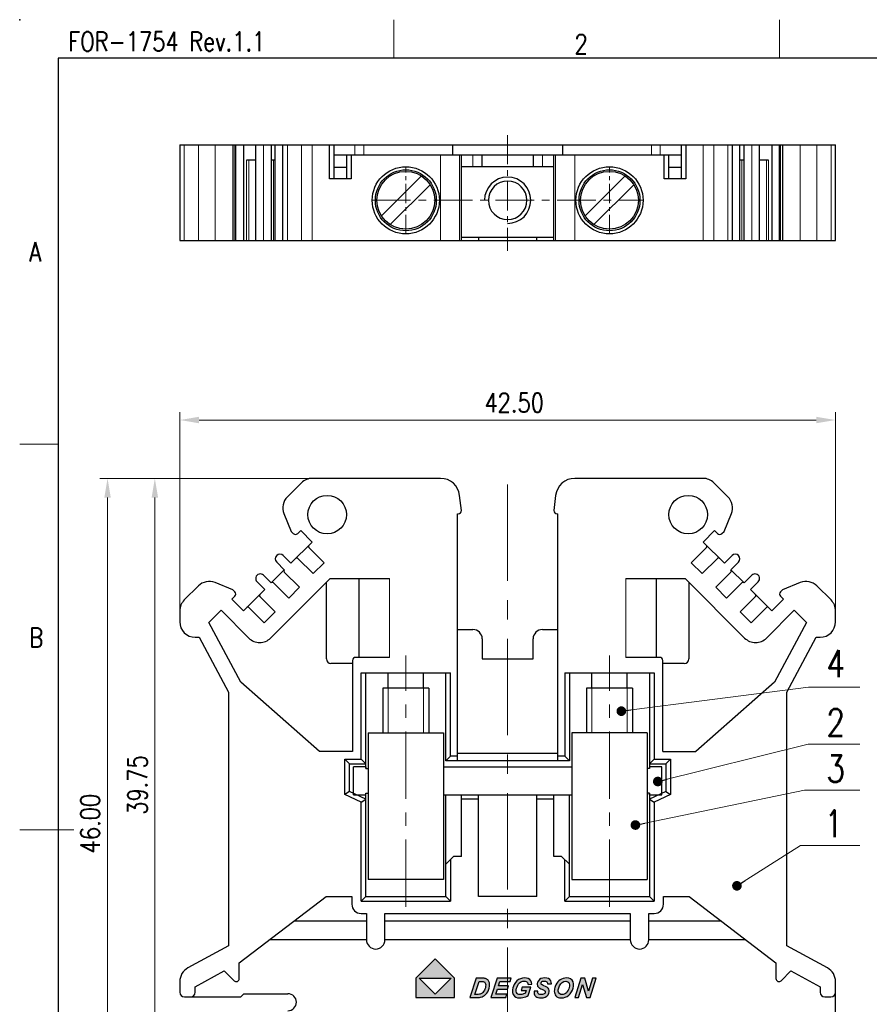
# Model space of a CAD drawing. Header units: inches. Extents: x 3728 to 5408, y -2494 to -825.
# Tile 2 of 11: x 5111 to 5222, y -2411 to -2284. Entities that reach past the tile are written whole.
import ezdxf
from ezdxf.enums import TextEntityAlignment as Align

# ---------------------------------------------------------------- set-up
doc = ezdxf.new("R2010")
doc.units = ezdxf.units.IN
doc.header["$MEASUREMENT"] = 0
doc.linetypes.add('CENTER', pattern=[2, 1.25, -0.25, 0.25, -0.25])
doc.layers.get('0').update_dxf_attribs({"lineweight": 30})
doc.layers.get('Defpoints').update_dxf_attribs({"lineweight": 13})
for name, color, linetype in [('4', 3, 'Continuous'), ('DIM', 3, 'Continuous'), ('PLOT', 1, 'Continuous'), ('尺寸层', 3, 'Continuous')]:
    doc.layers.add(name, color=color, linetype=linetype)
for name, color, linetype, lineweight in [('center', 1, 'CENTER', 9), ('MARK', 4, 'Continuous', 13), ('TEXT', 6, 'Continuous', 13), ('尺寸线', 3, 'Continuous', 13), ('轮廓线', 7, 'Continuous', 30)]:
    doc.layers.add(name, color=color, linetype=linetype, lineweight=lineweight)
doc.styles.add('romans-高2.5', font='romans.shx', dxfattribs={"width": 0.8, "height": 2.5})
doc.styles.add('romans-高3.5', font='romans.shx', dxfattribs={"width": 0.8, "height": 3.5})
doc.styles.add('SIMPLEX-V1.1', font='romans.shx')
doc.styles.add('宋体-高2.5', font='txt', dxfattribs={"width": 0.8, "height": 2.5})
doc.dimstyles.new('A4_0.5-Rev.1.1', dxfattribs={"dimtxt": 2.5, "dimasz": 2.5, "dimexe": 1, "dimexo": 0.3, "dimgap": 1, "dimtad": 1, "dimlfac": 0.5, "dimzin": 1, "dimdsep": 46, "dimtxsty": 'romans-高2.5', "dimcen": 1, "dimclrd": 256, "dimclre": 256, "dimclrt": 256, "dimadec": 1, "dimazin": 0, "dimtfac": 1, "dimtmove": 0, "dimatfit": 3, "dimfxl": 1, "dimtolj": 1, "dimtzin": 0, "dimlwd": -1, "dimlwe": -1, "dimarcsym": 0})
doc.dimstyles.new('ISO-25-ASM-Rev.1.1', dxfattribs={"dimtxt": 3, "dimasz": 2.5, "dimexe": 1, "dimexo": 1, "dimgap": 1, "dimtad": 1, "dimzin": 1, "dimdsep": 46, "dimtxsty": 'SIMPLEX-V1.1', "dimcen": 1, "dimclrd": 256, "dimclre": 256, "dimclrt": 256, "dimadec": 1, "dimazin": 0, "dimtfac": 1, "dimtmove": 0, "dimatfit": 3, "dimfxl": 1, "dimtolj": 1, "dimtzin": 0, "dimlwd": -1, "dimlwe": -1, "dimarcsym": 0})

# ---------------------------------------------------------------- blocks, each defined once
blk = doc.blocks.new('FOR-1754 Rev.1.1-A4客户图')
at = {"layer": 'TEXT'}
for p, q in [((-243.5, 200), (-243.5, 205)), ((-193.5, 200), (-193.5, 205)), ((-287, 150), (-292, 150))]:
    blk.add_line(p, q, dxfattribs=at)
at = {"layer": '尺寸线'}
blk.add_line((-285, 100), (-292, 100), dxfattribs=at)
at = {"layer": '轮廓线'}
blk.add_line((-287, 200), (-287, 0), dxfattribs=at)
blk.add_lwpolyline([(-74.67, 0), (0, 0), (0, 200), (-287, 200)], dxfattribs=at)
blk.add_point((-292, 205), dxfattribs=at)
at = {"layer": 'TEXT', "style": 'romans-高2.5', "width": 0.8}
for s, p in [('FOR-1754 Rev.1.1', (-285.71, 200.93)), ('2', (-220.07, 200.59)), ('A', (-290.78, 173.66)), ('B', (-290.78, 123.66))]:
    blk.add_text(s, height=2.5, dxfattribs=at).set_placement(p)
at = {"layer": '尺寸线', "style": '宋体-高2.5', "width": 0.8}
blk.add_attdef('/', text='', height=2.5, dxfattribs=at).set_placement((-55.64, 31.97), align=Align.MIDDLE_LEFT)
at = {"layer": '尺寸线', "width": 0.8}
for tag, height, style, p in [('/', 2.5, 'romans-高2.5', (-94.89, 30.44)), ('/', 2.5, 'romans-高2.5', (-96.71, 25.38)), ('/', 2.5, 'romans-高2.5', (-102.11, 20.6)), ('15EDGKNM-3.81-XXP-1Y-1000A(H)', 3.5, 'romans-高3.5', (-40.89, 11.73)), ('CENGMZ_2018.10.18', 2.5, 'romans-高2.5', (-97.54, 6.17)), ('15EDGKNM-3.5-C04', 2.5, 'romans-高2.5', (-47.36, 6.2)), ('T0-1', 2.5, 'romans-高2.5', (-5.69, 6.17)), ('1/1', 2.5, 'romans-高2.5', (-5.77, 1.37)), ('CUSTOMER_DRAWING', 2.5, 'romans-高2.5', (-56.48, 1.21)), ('2:1', 2.5, 'romans-高2.5', (-23.28, 1.2))]:
    blk.add_attdef(tag, text='', height=height, dxfattribs=dict(at, style=style)).set_placement(p, align=Align.CENTER)
blk = doc.blocks.new('A$C1A432D68')
at = {"linetype": 'Continuous'}
for p, q in [((0.8, 2.77), (0, 2.77)), ((0, 0.97), (0, 2.77)), ((0.8, 2.77), (0.8, 2.67)), ((0.8, 2.67), (0.95, 2.67)), ((5.85, 2.77), (14.15, 2.77)), ((19.2, 2.67), (19.05, 2.67)), ((19.2, 2.77), (19.2, 2.67)), ((20, 2.77), (19.2, 2.77)), ((20, 0.97), (20, 2.77)), ((0, 0.97), (0.8, 0.97)), ((0.8, 1.07), (0.95, 1.07)), ((0.8, 0.97), (0.8, 1.07)), ((5.85, 0.97), (14.15, 0.97)), ((19.2, 1.07), (19.05, 1.07)), ((19.2, 0.97), (19.2, 1.07)), ((19.2, 0.97), (20, 0.97))]:
    blk.add_line(p, q, dxfattribs=at)
blk = doc.blocks.new('*D104')
at = {"layer": 'Defpoints', "color": 0}
for p in [(5122.8, -2343.32), (5149.34, -2343.32), (5134.56, -2435.32)]:
    blk.add_point(p, dxfattribs=at)
at = {"layer": '尺寸线'}
for p, q in [((5149.04, -2343.32), (5121.8, -2343.32)), ((5122.8, -2432.82), (5122.8, -2345.82)), ((5134.26, -2435.32), (5121.8, -2435.32))]:
    blk.add_line(p, q, dxfattribs=at)
for points in [[(5122.38, -2345.82), (5123.22, -2345.82), (5122.8, -2343.32)], [(5122.38, -2432.82), (5123.22, -2432.82), (5122.8, -2435.32)]]:
    blk.add_solid(points, dxfattribs=at)
at = {"layer": '尺寸线', "insert": (5120.55, -2388.07), "char_height": 2.5, "attachment_point": 5, "rotation": 90, "style": 'romans-高2.5'}
blk.add_mtext('\\A1;46.00', dxfattribs=at)
blk = doc.blocks.new('*D105')
at = {"layer": 'Defpoints', "color": 0}
for p in [(5217.16, -2335.76), (5132.16, -2360.5), (5217.16, -2360.5)]:
    blk.add_point(p, dxfattribs=at)
at = {"layer": '尺寸线'}
for p, q in [((5132.16, -2360.2), (5132.16, -2334.76)), ((5217.16, -2360.2), (5217.16, -2334.76)), ((5134.66, -2335.76), (5214.66, -2335.76))]:
    blk.add_line(p, q, dxfattribs=at)
for points in [[(5134.66, -2335.34), (5134.66, -2336.18), (5132.16, -2335.76)], [(5214.66, -2335.34), (5214.66, -2336.18), (5217.16, -2335.76)]]:
    blk.add_solid(points, dxfattribs=at)
at = {"layer": '尺寸线', "insert": (5175.51, -2333.51), "char_height": 2.5, "attachment_point": 5, "style": 'romans-高2.5'}
blk.add_mtext('\\A1;42.50', dxfattribs=at)
blk = doc.blocks.new('_Dot-Rev.1.1')
at = {"color": 0, "linetype": 'ByBlock', "lineweight": -2}
blk.add_line((-0.5, 0), (-1, 0), dxfattribs=at)
at = {"color": 0, "linetype": 'ByBlock', "lineweight": 100, "const_width": 0.5}
blk.add_lwpolyline([(-0.25, 0, 1), (0.25, 0, 1)], format="xyb", close=True, dxfattribs=at)
blk = doc.blocks.new('*D107')
at = {"layer": 'Defpoints', "color": 0}
for p in [(5128.93, -2343.32), (5149.34, -2343.32), (5140.06, -2422.82)]:
    blk.add_point(p, dxfattribs=at)
at = {"layer": '尺寸线'}
for p, q in [((5149.04, -2343.32), (5127.93, -2343.32)), ((5128.93, -2420.32), (5128.93, -2345.82)), ((5139.76, -2422.82), (5127.93, -2422.82))]:
    blk.add_line(p, q, dxfattribs=at)
for points in [[(5128.51, -2345.82), (5129.35, -2345.82), (5128.93, -2343.32)], [(5128.51, -2420.32), (5129.35, -2420.32), (5128.93, -2422.82)]]:
    blk.add_solid(points, dxfattribs=at)
at = {"layer": '尺寸线', "insert": (5126.68, -2383.07), "char_height": 2.5, "attachment_point": 5, "rotation": 90, "style": 'romans-高2.5'}
blk.add_mtext('\\A1;39.75', dxfattribs=at)

msp = doc.modelspace()

# ---------------------------------------------------------------- hatches: boundary and pattern name
at = {"layer": 'PLOT'}
h = msp.add_hatch(color=256, dxfattribs=at)
h.paths.add_polyline_path([(5165.268, -2405.613), (5162.769, -2408.113), (5162.769, -2410.613), (5167.769, -2410.613), (5167.769, -2408.113)])
h.paths.add_polyline_path([(5167.345, -2408.113), (5165.269, -2410.189), (5163.186, -2408.113)], flags=16)
h.paths.add_polyline_path([(5172.089, -2408.318), (5172.026, -2408.265), (5171.957, -2408.221), (5171.883, -2408.185), (5171.801, -2408.156), (5171.71, -2408.135), (5171.612, -2408.122), (5171.538, -2408.117), (5171.418, -2408.114), (5171.253, -2408.113), (5170.58, -2408.113), (5169.778, -2410.613), (5170.659, -2410.613), (5170.862, -2410.609), (5171.028, -2410.596), (5171.157, -2410.576), (5171.34, -2410.522), (5171.502, -2410.451), (5171.642, -2410.364), (5171.805, -2410.227), (5171.952, -2410.061), (5172.086, -2409.867), (5172.196, -2409.648), (5172.274, -2409.409), (5172.32, -2409.15), (5172.329, -2409.028), (5172.329, -2408.913), (5172.319, -2408.804), (5172.3, -2408.703), (5172.273, -2408.61), (5172.238, -2408.526), (5172.195, -2408.449), (5172.146, -2408.38)])
h.paths.add_polyline_path([(5170.96, -2408.526), (5171.258, -2408.526), (5171.394, -2408.529), (5171.498, -2408.539), (5171.57, -2408.556), (5171.646, -2408.596), (5171.71, -2408.655), (5171.763, -2408.735), (5171.8, -2408.838), (5171.813, -2408.972), (5171.805, -2409.134), (5171.771, -2409.333), (5171.716, -2409.514), (5171.64, -2409.677), (5171.55, -2409.82), (5171.451, -2409.943), (5171.344, -2410.045), (5171.264, -2410.102), (5171.182, -2410.145), (5171.096, -2410.176), (5170.992, -2410.195), (5170.854, -2410.207), (5170.682, -2410.211), (5170.421, -2410.211)], flags=16)
h.paths.add_polyline_path([(5174.662, -2408.113), (5173.286, -2408.113), (5172.486, -2410.613), (5174.438, -2410.613), (5174.573, -2410.195), (5173.119, -2410.195), (5173.351, -2409.516), (5174.645, -2409.516), (5174.662, -2409.464), (5174.662, -2409.098), (5173.485, -2409.098), (5173.667, -2408.531), (5174.662, -2408.531)])
h.paths.add_polyline_path([(5175.139, -2408.113), (5174.662, -2408.113), (5174.662, -2408.531), (5175.006, -2408.531)])
h.paths.add_polyline_path([(5174.779, -2409.098), (5174.662, -2409.098), (5174.662, -2409.464)])
h.paths.add_polyline_path([(5177.524, -2408.272), (5177.342, -2408.16), (5177.118, -2408.093), (5176.851, -2408.07), (5176.572, -2408.095), (5176.312, -2408.169), (5176.072, -2408.292), (5175.856, -2408.46), (5175.668, -2408.668), (5175.508, -2408.916), (5175.403, -2409.142), (5175.328, -2409.375), (5175.285, -2409.615), (5175.286, -2409.949), (5175.368, -2410.226), (5175.531, -2410.446), (5175.707, -2410.562), (5175.936, -2410.632), (5176.219, -2410.655), (5176.417, -2410.646), (5176.616, -2410.616), (5176.814, -2410.567), (5177.003, -2410.503), (5177.173, -2410.431), (5177.324, -2410.35), (5177.668, -2409.278), (5176.549, -2409.278), (5176.416, -2409.696), (5177.054, -2409.696), (5176.935, -2410.067), (5176.842, -2410.108), (5176.737, -2410.146), (5176.623, -2410.179), (5176.505, -2410.205), (5176.39, -2410.221), (5176.279, -2410.226), (5176.111, -2410.209), (5175.977, -2410.159), (5175.876, -2410.075), (5175.809, -2409.956), (5175.779, -2409.801), (5175.785, -2409.608), (5175.821, -2409.4), (5175.882, -2409.203), (5175.968, -2409.017), (5176.075, -2408.852), (5176.198, -2408.718), (5176.338, -2408.616), (5176.489, -2408.544), (5176.647, -2408.501), (5176.81, -2408.487), (5176.942, -2408.498), (5177.056, -2408.534), (5177.152, -2408.594), (5177.228, -2408.677), (5177.284, -2408.783), (5177.32, -2408.913), (5177.805, -2408.858), (5177.755, -2408.622), (5177.661, -2408.426)])
h.paths.add_polyline_path([(5180.133, -2408.276), (5179.963, -2408.162), (5179.744, -2408.093), (5179.475, -2408.07), (5179.207, -2408.094), (5178.978, -2408.163), (5178.79, -2408.278), (5178.646, -2408.429), (5178.551, -2408.604), (5178.503, -2408.802), (5178.499, -2408.917), (5178.513, -2409.022), (5178.545, -2409.118), (5178.593, -2409.202), (5178.655, -2409.275), (5178.731, -2409.336), (5178.831, -2409.397), (5178.965, -2409.468), (5179.292, -2409.623), (5179.404, -2409.684), (5179.467, -2409.729), (5179.513, -2409.784), (5179.537, -2409.847), (5179.539, -2409.917), (5179.517, -2409.998), (5179.472, -2410.071), (5179.402, -2410.136), (5179.306, -2410.186), (5179.181, -2410.216), (5179.027, -2410.226), (5178.848, -2410.211), (5178.714, -2410.167), (5178.626, -2410.093), (5178.593, -2410.021), (5178.579, -2409.916), (5178.581, -2409.777), (5178.089, -2409.803), (5178.078, -2409.964), (5178.091, -2410.111), (5178.129, -2410.246), (5178.196, -2410.365), (5178.296, -2410.466), (5178.429, -2410.547), (5178.59, -2410.607), (5178.772, -2410.643), (5178.976, -2410.655), (5179.267, -2410.629), (5179.519, -2410.551), (5179.731, -2410.421), (5179.895, -2410.254), (5180.003, -2410.066), (5180.056, -2409.856), (5180.055, -2409.688), (5180.013, -2409.542), (5179.929, -2409.417), (5179.825, -2409.332), (5179.653, -2409.232), (5179.253, -2409.039), (5179.137, -2408.973), (5179.065, -2408.92), (5179.024, -2408.869), (5179.003, -2408.81), (5179.001, -2408.742), (5179.019, -2408.67), (5179.057, -2408.607), (5179.114, -2408.553), (5179.192, -2408.511), (5179.297, -2408.486), (5179.426, -2408.478), (5179.558, -2408.489), (5179.663, -2408.52), (5179.743, -2408.573), (5179.798, -2408.646), (5179.831, -2408.738), (5179.842, -2408.848), (5180.338, -2408.826), (5180.321, -2408.612), (5180.253, -2408.429)])
h.paths.add_polyline_path([(5182.812, -2408.199), (5182.573, -2408.102), (5182.287, -2408.07), (5182.063, -2408.086), (5181.852, -2408.133), (5181.654, -2408.211), (5181.472, -2408.316), (5181.308, -2408.444), (5181.162, -2408.594), (5181.034, -2408.765), (5180.924, -2408.956), (5180.833, -2409.165), (5180.778, -2409.326), (5180.738, -2409.482), (5180.714, -2409.632), (5180.708, -2409.791), (5180.723, -2409.949), (5180.761, -2410.105), (5180.826, -2410.253), (5180.923, -2410.385), (5181.053, -2410.499), (5181.214, -2410.587), (5181.403, -2410.64), (5181.622, -2410.657), (5181.883, -2410.635), (5182.131, -2410.569), (5182.366, -2410.458), (5182.58, -2410.306), (5182.77, -2410.116), (5182.934, -2409.888), (5183.065, -2409.639), (5183.155, -2409.383), (5183.205, -2409.122), (5183.206, -2408.826), (5183.139, -2408.572), (5183.004, -2408.359)])
h.paths.add_polyline_path([(5182.478, -2408.575), (5182.584, -2408.668), (5182.657, -2408.794), (5182.693, -2408.948), (5182.69, -2409.131), (5182.657, -2409.309), (5182.595, -2409.49), (5182.505, -2409.674), (5182.395, -2409.844), (5182.274, -2409.983), (5182.141, -2410.09), (5182.003, -2410.166), (5181.865, -2410.212), (5181.726, -2410.228), (5181.569, -2410.208), (5181.438, -2410.15), (5181.333, -2410.054), (5181.259, -2409.928), (5181.223, -2409.785), (5181.223, -2409.622), (5181.28, -2409.35), (5181.388, -2409.093), (5181.546, -2408.852), (5181.741, -2408.656), (5181.958, -2408.539), (5182.198, -2408.5), (5182.35, -2408.519)], flags=16)
h.paths.add_polyline_path([(5184.648, -2408.113), (5184.168, -2408.113), (5183.368, -2410.613), (5183.847, -2410.613), (5184.385, -2408.933), (5184.873, -2410.613), (5185.353, -2410.613), (5186.153, -2408.113), (5185.675, -2408.113), (5185.139, -2409.786)])

# ---------------------------------------------------------------- linework, layer by layer
at = {"color": 7, "linetype": 'Continuous'}
for p, q in [((5132.162, -2300.083), (5217.162, -2300.083)), ((5132.162, -2300.083), (5132.162, -2312.483)), ((5139.029, -2300.083), (5139.029, -2312.483)), ((5139.429, -2312.483), (5139.429, -2300.083)), ((5140.407, -2300.083), (5140.407, -2312.483)), ((5142, -2312.483), (5142, -2300.083)), ((5144.014, -2300.083), (5144.014, -2312.483)), ((5144.546, -2312.483), (5144.546, -2300.083)), ((5145.522, -2312.483), (5145.522, -2300.083)), ((5151.562, -2304.483), (5151.562, -2300.083)), ((5152.162, -2304.483), (5152.162, -2300.083)), ((5167.562, -2301.383), (5167.562, -2300.083)), ((5181.762, -2300.083), (5181.762, -2301.383)), ((5197.162, -2300.083), (5197.162, -2304.483)), ((5197.762, -2300.083), (5197.762, -2304.483)), ((5203.803, -2312.483), (5203.803, -2300.083)), ((5204.778, -2312.483), (5204.778, -2300.083)), ((5205.31, -2312.483), (5205.31, -2300.083)), ((5207.324, -2312.483), (5207.324, -2300.083)), ((5208.917, -2300.083), (5208.917, -2312.483)), ((5209.896, -2312.483), (5209.896, -2300.083)), ((5210.296, -2300.083), (5210.296, -2312.483)), ((5217.162, -2312.483), (5217.162, -2300.083)), ((5142, -2302.083), (5140.831, -2302.083)), ((5144.546, -2302.083), (5144.014, -2302.083)), ((5152.162, -2301.383), (5197.162, -2301.383)), ((5153.762, -2301.383), (5153.762, -2304.483)), ((5154.362, -2301.383), (5154.362, -2304.483)), ((5168.665, -2312.483), (5168.665, -2301.383)), ((5171.362, -2302.883), (5171.362, -2301.383)), ((5177.962, -2301.383), (5177.962, -2302.883)), ((5180.66, -2312.483), (5180.66, -2301.383)), ((5194.962, -2304.483), (5194.962, -2301.383)), ((5195.562, -2304.483), (5195.562, -2301.383)), ((5205.31, -2302.083), (5204.778, -2302.083)), ((5208.493, -2302.083), (5207.324, -2302.083)), ((5152.162, -2302.983), (5153.762, -2302.983)), ((5168.665, -2302.883), (5180.66, -2302.883)), ((5195.562, -2302.983), (5197.162, -2302.983)), ((5154.362, -2304.483), (5151.562, -2304.483)), ((5197.762, -2304.483), (5194.962, -2304.483)), ((5170.862, -2312.083), (5170.862, -2312.483)), ((5178.462, -2312.483), (5178.462, -2312.083)), ((5132.162, -2312.483), (5217.162, -2312.483)), ((5147.926, -2343.907), (5146.107, -2345.725)), ((5165.957, -2343.321), (5149.341, -2343.321)), ((5199.984, -2343.321), (5183.367, -2343.321)), ((5203.217, -2345.725), (5201.398, -2343.907)), ((5168.664, -2347.492), (5168.441, -2345.538)), ((5180.883, -2345.538), (5180.662, -2347.475)), ((5145.667, -2347.888), (5146.596, -2350.19)), ((5168.162, -2347.921), (5168.265, -2347.921)), ((5168.162, -2379.921), (5168.162, -2347.921)), ((5181.06, -2347.921), (5181.162, -2347.921)), ((5181.162, -2379.921), (5181.162, -2347.921)), ((5202.728, -2350.19), (5203.657, -2347.888)), ((5146.596, -2350.19), (5146.879, -2350.473)), ((5147.445, -2350.473), (5147.834, -2350.084)), ((5147.834, -2350.084), (5149.319, -2351.57)), ((5200.006, -2351.57), (5201.49, -2350.084)), ((5201.49, -2350.084), (5201.879, -2350.473)), ((5202.445, -2350.473), (5202.728, -2350.19)), ((5149.319, -2351.57), (5146.56, -2354.327)), ((5202.764, -2354.327), (5200.006, -2351.57)), ((5148.894, -2352.277), (5150.874, -2354.257)), ((5198.451, -2354.257), (5200.43, -2352.277)), ((5144.722, -2354.185), (5145.711, -2355.175)), ((5146.56, -2354.327), (5145.568, -2353.334)), ((5149.459, -2355.671), (5147.48, -2353.691)), ((5150.874, -2354.257), (5149.459, -2355.671)), ((5199.865, -2355.671), (5198.451, -2354.257)), ((5201.845, -2353.691), (5199.865, -2355.671)), ((5203.756, -2353.334), (5202.764, -2354.327)), ((5203.613, -2355.175), (5204.603, -2354.185)), ((5145.711, -2355.175), (5144.014, -2356.872)), ((5145.711, -2355.458), (5147.691, -2357.438)), ((5201.634, -2357.438), (5203.613, -2355.458)), ((5205.31, -2356.872), (5203.613, -2355.175)), ((5139.029, -2357.754), (5136.731, -2356.826)), ((5142.178, -2356.732), (5143.165, -2357.72)), ((5144.014, -2356.872), (5143.024, -2355.882)), ((5143.942, -2364.013), (5151.638, -2356.321)), ((5146.276, -2358.852), (5144.297, -2356.872)), ((5151.162, -2366.721), (5151.162, -2356.796)), ((5151.638, -2356.321), (5159.362, -2356.321)), ((5155.362, -2356.321), (5155.362, -2366.521)), ((5189.962, -2356.321), (5197.686, -2356.321)), ((5193.962, -2366.521), (5193.962, -2356.321)), ((5197.686, -2356.321), (5205.382, -2364.013)), ((5198.162, -2356.796), (5198.162, -2366.721)), ((5205.027, -2356.872), (5203.048, -2358.852)), ((5206.3, -2355.882), (5205.31, -2356.872)), ((5206.159, -2357.72), (5207.146, -2356.732)), ((5212.593, -2356.826), (5210.296, -2357.754)), ((5134.567, -2357.266), (5132.748, -2359.085)), ((5139.311, -2358.037), (5139.029, -2357.754)), ((5143.165, -2357.72), (5140.407, -2360.477)), ((5147.691, -2357.438), (5146.276, -2358.852)), ((5203.048, -2358.852), (5201.634, -2357.438)), ((5208.917, -2360.477), (5206.159, -2357.72)), ((5210.296, -2357.754), (5210.013, -2358.037)), ((5216.576, -2359.085), (5214.757, -2357.266)), ((5138.922, -2358.992), (5139.311, -2358.603)), ((5140.407, -2360.477), (5138.922, -2358.992)), ((5142.529, -2358.639), (5144.508, -2360.62)), ((5204.816, -2360.62), (5206.796, -2358.639)), ((5210.402, -2358.992), (5208.917, -2360.477)), ((5210.013, -2358.603), (5210.402, -2358.992)), ((5132.162, -2360.499), (5132.162, -2361.921)), ((5135.906, -2362.007), (5137.508, -2360.406)), ((5137.508, -2360.406), (5141.114, -2364.013)), ((5143.094, -2362.033), (5141.114, -2360.053)), ((5144.508, -2360.62), (5143.094, -2362.033)), ((5206.231, -2362.033), (5204.816, -2360.62)), ((5208.21, -2360.053), (5206.231, -2362.033)), ((5208.211, -2364.013), (5211.817, -2360.406)), ((5211.817, -2360.406), (5213.418, -2362.007)), ((5217.162, -2361.921), (5217.162, -2360.499)), ((5140.054, -2369.756), (5135.906, -2362.007)), ((5213.418, -2362.007), (5209.271, -2369.756)), ((5168.162, -2362.921), (5170.162, -2362.921)), ((5179.162, -2362.921), (5181.162, -2362.921)), ((5134.162, -2363.921), (5134.662, -2363.921)), ((5134.662, -2363.921), (5138.462, -2371.021)), ((5171.362, -2364.121), (5171.362, -2366.721)), ((5177.962, -2366.721), (5177.962, -2364.121)), ((5210.862, -2371.021), (5214.662, -2363.921)), ((5214.662, -2363.921), (5215.162, -2363.921)), ((5154.562, -2366.921), (5154.562, -2378.721)), ((5159.362, -2366.521), (5154.962, -2366.521)), ((5171.362, -2366.721), (5177.962, -2366.721)), ((5194.362, -2366.521), (5189.962, -2366.521)), ((5194.762, -2378.721), (5194.762, -2366.921)), ((5154.562, -2367.321), (5151.762, -2367.321)), ((5155.662, -2368.521), (5167.262, -2368.521)), ((5155.662, -2379.721), (5155.662, -2368.521)), ((5156.262, -2380.921), (5156.262, -2368.521)), ((5166.662, -2379.921), (5166.662, -2368.521)), ((5167.262, -2379.321), (5167.262, -2368.521)), ((5182.062, -2368.521), (5193.662, -2368.521)), ((5182.062, -2368.521), (5182.062, -2379.321)), ((5182.662, -2368.521), (5182.662, -2379.921)), ((5193.062, -2368.521), (5193.062, -2380.921)), ((5193.662, -2368.521), (5193.662, -2379.721)), ((5197.562, -2367.321), (5194.762, -2367.321)), ((5150.289, -2378.721), (5140.054, -2369.756)), ((5209.271, -2369.756), (5199.035, -2378.721)), ((5138.462, -2371.021), (5138.462, -2403.921)), ((5210.862, -2403.921), (5210.862, -2371.021)), ((5154.562, -2378.721), (5150.289, -2378.721)), ((5194.762, -2378.721), (5199.035, -2378.721)), ((5153.562, -2379.721), (5155.662, -2379.721)), ((5154.162, -2380.321), (5153.562, -2379.721)), ((5153.562, -2384.3), (5153.562, -2379.721)), ((5156.262, -2380.321), (5155.662, -2379.721)), ((5166.662, -2379.921), (5167.262, -2379.321)), ((5182.662, -2379.921), (5166.662, -2379.921)), ((5168.162, -2379.321), (5167.262, -2379.321)), ((5168.162, -2378.921), (5181.162, -2378.921)), ((5182.062, -2379.321), (5181.162, -2379.321)), ((5182.662, -2379.921), (5182.062, -2379.321)), ((5193.662, -2379.721), (5193.062, -2380.321)), ((5193.662, -2379.721), (5195.762, -2379.721)), ((5195.162, -2380.321), (5195.762, -2379.721)), ((5195.762, -2379.721), (5195.762, -2384.3)), ((5154.162, -2380.321), (5156.262, -2380.321)), ((5154.162, -2383.921), (5154.162, -2380.321)), ((5193.062, -2380.321), (5195.162, -2380.321)), ((5195.162, -2380.321), (5195.162, -2383.921)), ((5154.162, -2383.921), (5153.562, -2384.3)), ((5155.662, -2385.3), (5153.562, -2384.3)), ((5156.262, -2384.921), (5154.162, -2383.921)), ((5155.662, -2385.3), (5156.262, -2384.921)), ((5156.262, -2397.521), (5156.262, -2384.121)), ((5166.662, -2384.321), (5182.662, -2384.321)), ((5166.662, -2397.521), (5166.662, -2384.321)), ((5168.662, -2392.321), (5168.662, -2384.321)), ((5170.862, -2384.921), (5168.662, -2384.921)), ((5170.862, -2397.521), (5170.862, -2384.321)), ((5178.462, -2397.521), (5178.462, -2384.321)), ((5180.662, -2384.921), (5178.462, -2384.921)), ((5180.662, -2392.321), (5180.662, -2384.321)), ((5182.662, -2397.521), (5182.662, -2384.321)), ((5195.162, -2383.921), (5193.062, -2384.921)), ((5193.062, -2384.121), (5193.062, -2397.521)), ((5193.062, -2384.921), (5193.662, -2385.3)), ((5195.762, -2384.3), (5193.662, -2385.3)), ((5195.162, -2383.921), (5195.762, -2384.3)), ((5155.662, -2398.121), (5155.662, -2385.3)), ((5193.662, -2385.3), (5193.662, -2398.121)), ((5166.662, -2393.321), (5167.662, -2392.321)), ((5167.262, -2392.721), (5167.262, -2398.121)), ((5168.662, -2392.321), (5167.662, -2392.321)), ((5181.662, -2392.321), (5180.662, -2392.321)), ((5181.662, -2392.321), (5182.662, -2393.321)), ((5182.062, -2398.121), (5182.062, -2392.721)), ((5139.88, -2406.109), (5151.117, -2397.521)), ((5151.117, -2397.521), (5154.462, -2397.521)), ((5154.462, -2397.521), (5154.462, -2398.521)), ((5155.662, -2398.121), (5156.262, -2397.521)), ((5156.262, -2397.521), (5166.662, -2397.521)), ((5166.662, -2397.521), (5167.262, -2398.121)), ((5178.462, -2397.521), (5170.862, -2397.521)), ((5182.662, -2397.521), (5182.062, -2398.121)), ((5182.662, -2397.521), (5193.062, -2397.521)), ((5193.062, -2397.521), (5193.662, -2398.121)), ((5193.062, -2397.521), (5193.662, -2398.121)), ((5194.862, -2398.521), (5194.862, -2397.521)), ((5194.862, -2397.521), (5198.207, -2397.521)), ((5198.207, -2397.521), (5209.444, -2406.109)), ((5155.662, -2398.121), (5167.262, -2398.121)), ((5182.062, -2398.121), (5193.662, -2398.121)), ((5155.662, -2399.721), (5156.362, -2399.721)), ((5156.362, -2399.721), (5156.362, -2403.121)), ((5158.762, -2399.721), (5190.562, -2399.721)), ((5158.762, -2403.121), (5158.762, -2399.721)), ((5190.562, -2399.721), (5190.562, -2403.121)), ((5192.962, -2403.121), (5192.962, -2399.721)), ((5192.962, -2399.721), (5193.662, -2399.721)), ((5192.962, -2399.721), (5193.662, -2399.721)), ((5156.362, -2400.721), (5146.93, -2400.721)), ((5190.562, -2400.721), (5158.762, -2400.721)), ((5202.394, -2400.721), (5192.962, -2400.721)), ((5138.462, -2403.921), (5133.208, -2406.774)), ((5156.362, -2403.121), (5143.79, -2403.121)), ((5190.562, -2403.121), (5158.762, -2403.121)), ((5205.534, -2403.121), (5192.962, -2403.121)), ((5216.116, -2406.774), (5210.862, -2403.921)), ((5139.88, -2408.147), (5139.88, -2406.109)), ((5209.444, -2406.109), (5209.444, -2408.147)), ((5134.162, -2409.214), (5137.934, -2407.166)), ((5137.934, -2407.166), (5139.198, -2408.43)), ((5210.127, -2408.43), (5211.39, -2407.166)), ((5211.39, -2407.166), (5215.162, -2409.214)), ((5132.162, -2408.531), (5132.162, -2409.921)), ((5134.162, -2409.921), (5134.162, -2409.214)), ((5215.162, -2409.214), (5215.162, -2409.921)), ((5217.162, -2425.021), (5217.162, -2408.531)), ((5132.762, -2410.521), (5140.062, -2410.521)), ((5140.062, -2410.521), (5140.462, -2410.121)), ((5140.462, -2410.121), (5146.182, -2410.121)), ((5215.762, -2410.521), (5216.562, -2410.521))]:
    msp.add_line(p, q, dxfattribs=at)
for centre, radius in [((5161.462, -2307.283), 4.35), ((5161.462, -2307.283), 3.95), ((5187.862, -2307.283), 4.35), ((5187.862, -2307.283), 3.95), ((5151.262, -2348.021), 2.5), ((5198.062, -2348.021), 2.5)]:
    msp.add_circle(centre, radius, dxfattribs=at)
for centre, radius, start, end in [((5149.341, -2345.321), 2, 90, 135), ((5165.957, -2345.821), 2.5, 6.5, 90), ((5183.367, -2345.821), 2.5, 90, 173.5), ((5199.984, -2345.321), 2, 45, 90), ((5147.522, -2347.14), 2, 135, 201.98658), ((5201.803, -2347.14), 2, 338.01342, 45), ((5168.265, -2347.521), 0.4, 270, 6.5), ((5181.06, -2347.521), 0.4, 173.5, 270), ((5147.162, -2350.19), 0.4, 224.98658, 314.98658), ((5202.162, -2350.19), 0.4, 225.01342, 315.01342), ((5145.146, -2353.761), 0.6, 45.30588, 224.98658), ((5149.036, -2352.135), 0.2, 134.98658, 224.98658), ((5200.289, -2352.135), 0.2, 315.01342, 45.01342), ((5204.178, -2353.761), 0.6, 315.01342, 134.69412), ((5147.338, -2353.832), 0.2, 44.98658, 134.98658), ((5201.986, -2353.832), 0.2, 45.01342, 135.01342), ((5142.6, -2356.306), 0.6, 44.98658, 225.30588), ((5145.853, -2355.317), 0.2, 134.98658, 224.98658), ((5203.471, -2355.317), 0.2, 315.01342, 45.01342), ((5206.724, -2356.306), 0.6, 314.69412, 135.01342), ((5135.982, -2358.68), 2, 67.98658, 135), ((5144.155, -2357.013), 0.2, 44.98658, 134.98658), ((5205.169, -2357.013), 0.2, 45.01342, 135.01342), ((5213.343, -2358.68), 2, 45, 112.01342), ((5139.029, -2358.32), 0.4, 314.98658, 44.98658), ((5210.296, -2358.32), 0.4, 135.01342, 225.01342), ((5134.162, -2360.499), 2, 135, 180), ((5142.67, -2358.498), 0.2, 134.98658, 224.98658), ((5206.654, -2358.498), 0.2, 315.01342, 45.01342), ((5215.162, -2360.499), 2, 0, 45), ((5140.973, -2360.194), 0.2, 44.98658, 134.98658), ((5208.352, -2360.194), 0.2, 45.01342, 135.01342), ((5134.162, -2361.921), 2, 180, 270), ((5215.162, -2361.921), 2, 270, 0), ((5170.162, -2364.121), 1.2, 0, 90), ((5179.162, -2364.121), 1.2, 90, 180), ((5142.528, -2362.599), 2, 224.99999, 315.00001), ((5206.797, -2362.599), 2, 224.99999, 315.00001), ((5151.762, -2366.721), 0.6, 180, 270), ((5154.962, -2366.921), 0.4, 90, 180), ((5194.362, -2366.921), 0.4, 0, 90), ((5197.562, -2366.721), 0.6, 270, 0), ((5155.662, -2398.521), 1.2, 180, 270), ((5193.662, -2398.521), 1.2, 270, 0), ((5157.562, -2403.121), 1.2, 180, 0), ((5191.762, -2403.121), 1.2, 180, 0), ((5134.162, -2408.531), 2, 118.5, 180), ((5215.162, -2408.531), 2, 0, 61.5), ((5139.48, -2408.147), 0.4, 225, 0), ((5209.844, -2408.147), 0.4, 180, 315), ((5132.762, -2409.921), 0.6, 180, 270), ((5133.562, -2409.921), 0.6, 270, 0), ((5146.182, -2411.221), 1.1, 270, 90), ((5215.762, -2409.921), 0.6, 180, 270), ((5216.562, -2409.921), 0.6, 270, 0)]:
    msp.add_arc(centre, radius, start, end, dxfattribs=at)
at = {"layer": '4'}
for p, q in [((5163.487, -2304.127), (5158.306, -2309.308)), ((5189.887, -2304.127), (5184.706, -2309.308)), ((5164.618, -2305.258), (5159.437, -2310.439)), ((5191.018, -2305.258), (5185.837, -2310.439)), ((5159.162, -2370.521), (5159.162, -2368.521)), ((5163.762, -2370.521), (5163.762, -2368.521)), ((5185.562, -2370.521), (5185.562, -2368.521)), ((5190.162, -2370.521), (5190.162, -2368.521)), ((5158.462, -2370.521), (5158.462, -2376.321)), ((5164.462, -2370.521), (5158.462, -2370.521)), ((5164.462, -2370.521), (5164.462, -2376.321)), ((5184.862, -2370.521), (5184.862, -2376.321)), ((5190.862, -2370.521), (5184.862, -2370.521)), ((5190.862, -2370.521), (5190.862, -2376.321)), ((5156.562, -2376.321), (5166.362, -2376.321)), ((5192.762, -2376.321), (5182.962, -2376.321)), ((5166.362, -2395.321), (5156.562, -2395.321)), ((5182.962, -2395.321), (5192.762, -2395.321))]:
    msp.add_line(p, q, dxfattribs=at)
at = {"layer": '4', "ltscale": 0.2}
for p, q in [((5156.562, -2376.321), (5156.562, -2395.321)), ((5166.362, -2376.321), (5166.362, -2395.321)), ((5182.962, -2376.321), (5182.962, -2395.321)), ((5192.762, -2376.321), (5192.762, -2395.321))]:
    msp.add_line(p, q, dxfattribs=at)
at = {"layer": '4'}
for centre in [(5161.462, -2307.283), (5187.862, -2307.283)]:
    msp.add_circle(centre, 3.75, dxfattribs=at)
at = {"layer": 'center', "ltscale": 3}
msp.add_line((5174.662, -2298.855), (5174.662, -2313.834), dxfattribs=at)
at = {"layer": 'center', "ltscale": 2}
for p, q in [((5161.462, -2311.659), (5161.462, -2302.907)), ((5187.862, -2311.659), (5187.862, -2302.907))]:
    msp.add_line(p, q, dxfattribs=at)
at = {"layer": 'center', "ltscale": 4}
msp.add_line((5157.086, -2307.283), (5192.238, -2307.283), dxfattribs=at)
at = {"layer": 'center', "ltscale": 10}
msp.add_line((5174.662, -2436.609), (5174.662, -2342.124), dxfattribs=at)
at = {"layer": 'center', "ltscale": 7}
for p, q in [((5161.462, -2398.86), (5161.462, -2366.264)), ((5187.862, -2398.86), (5187.862, -2366.264))]:
    msp.add_line(p, q, dxfattribs=at)
at = {"layer": 'MARK'}
for p, q in [((5132.748, -2312.483), (5132.748, -2300.083)), ((5134.567, -2300.083), (5134.567, -2312.483)), ((5136.731, -2312.483), (5136.731, -2300.083)), ((5139.311, -2300.083), (5139.311, -2312.483)), ((5143.024, -2312.483), (5143.024, -2300.083)), ((5146.107, -2312.483), (5146.107, -2300.083)), ((5147.926, -2300.083), (5147.926, -2312.483)), ((5149.341, -2312.483), (5149.341, -2300.083)), ((5154.871, -2300.083), (5154.871, -2301.383)), ((5156.03, -2301.383), (5156.03, -2300.083)), ((5193.294, -2300.083), (5193.294, -2301.383)), ((5194.453, -2301.383), (5194.453, -2300.083)), ((5199.984, -2300.083), (5199.984, -2312.483)), ((5201.398, -2312.483), (5201.398, -2300.083)), ((5203.217, -2300.083), (5203.217, -2312.483)), ((5206.3, -2300.083), (5206.3, -2312.483)), ((5210.013, -2312.483), (5210.013, -2300.083)), ((5212.593, -2300.083), (5212.593, -2312.483)), ((5214.757, -2312.483), (5214.757, -2300.083)), ((5216.576, -2300.083), (5216.576, -2312.483)), ((5140.831, -2302.083), (5140.831, -2312.483)), ((5141.114, -2312.483), (5141.114, -2302.083)), ((5144.297, -2312.483), (5144.297, -2302.083)), ((5165.957, -2301.383), (5165.957, -2312.483)), ((5168.441, -2312.483), (5168.441, -2301.383)), ((5170.162, -2301.383), (5170.162, -2302.883)), ((5179.162, -2302.883), (5179.162, -2301.383)), ((5180.883, -2301.383), (5180.883, -2312.483)), ((5183.367, -2312.483), (5183.367, -2301.383)), ((5205.027, -2302.083), (5205.027, -2312.483)), ((5208.21, -2302.083), (5208.21, -2312.483)), ((5208.493, -2312.483), (5208.493, -2302.083)), ((5159.362, -2366.521), (5159.362, -2356.321)), ((5189.962, -2356.321), (5189.962, -2366.521))]:
    msp.add_line(p, q, dxfattribs=at)
at = {"layer": 'MARK', "linetype": 'ByBlock', "lineweight": 0, "ltscale": 0.05}
for p, q in [((5159.162, -2376.321), (5159.162, -2370.521)), ((5163.762, -2376.321), (5163.762, -2370.521)), ((5185.562, -2376.321), (5185.562, -2370.521)), ((5190.162, -2376.321), (5190.162, -2370.521))]:
    msp.add_line(p, q, dxfattribs=at)
at = {"layer": 'PLOT'}
for p, q in [((5165.268, -2405.613), (5162.769, -2408.113)), ((5167.769, -2408.113), (5165.268, -2405.613)), ((5162.769, -2408.113), (5162.769, -2410.613)), ((5163.186, -2408.113), (5167.345, -2408.113)), ((5165.269, -2410.189), (5163.186, -2408.113)), ((5167.345, -2408.113), (5165.269, -2410.189)), ((5167.769, -2410.613), (5167.769, -2408.113)), ((5170.58, -2408.113), (5169.778, -2410.613)), ((5171.253, -2408.113), (5170.58, -2408.113)), ((5171.418, -2408.114), (5171.253, -2408.113)), ((5171.538, -2408.117), (5171.418, -2408.114)), ((5171.612, -2408.122), (5171.538, -2408.117)), ((5173.286, -2408.113), (5172.486, -2410.613)), ((5175.139, -2408.113), (5173.286, -2408.113)), ((5175.006, -2408.531), (5175.139, -2408.113)), ((5176.572, -2408.095), (5176.312, -2408.169)), ((5176.851, -2408.07), (5176.572, -2408.095)), ((5177.118, -2408.093), (5176.851, -2408.07)), ((5177.342, -2408.16), (5177.118, -2408.093)), ((5179.207, -2408.094), (5178.978, -2408.163)), ((5179.475, -2408.07), (5179.207, -2408.094)), ((5179.744, -2408.093), (5179.475, -2408.07)), ((5179.963, -2408.162), (5179.744, -2408.093)), ((5182.063, -2408.086), (5181.852, -2408.133)), ((5182.287, -2408.07), (5182.063, -2408.086)), ((5182.573, -2408.102), (5182.287, -2408.07)), ((5182.812, -2408.199), (5182.573, -2408.102)), ((5184.168, -2408.113), (5183.368, -2410.613)), ((5184.648, -2408.113), (5184.168, -2408.113)), ((5185.139, -2409.786), (5184.648, -2408.113)), ((5185.675, -2408.113), (5185.139, -2409.786)), ((5185.353, -2410.613), (5186.153, -2408.113)), ((5186.153, -2408.113), (5185.675, -2408.113)), ((5170.421, -2410.211), (5170.96, -2408.526)), ((5170.96, -2408.526), (5171.258, -2408.526)), ((5171.258, -2408.526), (5171.394, -2408.529)), ((5171.394, -2408.529), (5171.498, -2408.539)), ((5171.498, -2408.539), (5171.57, -2408.556)), ((5171.57, -2408.556), (5171.646, -2408.596)), ((5171.71, -2408.135), (5171.612, -2408.122)), ((5171.646, -2408.596), (5171.71, -2408.655)), ((5171.801, -2408.156), (5171.71, -2408.135)), ((5171.71, -2408.655), (5171.763, -2408.735)), ((5171.771, -2409.333), (5171.716, -2409.514)), ((5171.763, -2408.735), (5171.8, -2408.838)), ((5171.805, -2409.134), (5171.771, -2409.333)), ((5171.8, -2408.838), (5171.813, -2408.972)), ((5171.883, -2408.185), (5171.801, -2408.156)), ((5171.813, -2408.972), (5171.805, -2409.134)), ((5171.957, -2408.221), (5171.883, -2408.185)), ((5172.026, -2408.265), (5171.957, -2408.221)), ((5172.089, -2408.318), (5172.026, -2408.265)), ((5172.146, -2408.38), (5172.089, -2408.318)), ((5172.195, -2408.449), (5172.146, -2408.38)), ((5172.238, -2408.526), (5172.195, -2408.449)), ((5172.273, -2408.61), (5172.238, -2408.526)), ((5172.3, -2408.703), (5172.273, -2408.61)), ((5172.274, -2409.409), (5172.32, -2409.15)), ((5172.319, -2408.804), (5172.3, -2408.703)), ((5172.329, -2408.913), (5172.319, -2408.804)), ((5172.32, -2409.15), (5172.329, -2409.028)), ((5172.329, -2409.028), (5172.329, -2408.913)), ((5173.485, -2409.098), (5173.667, -2408.531)), ((5174.779, -2409.098), (5173.485, -2409.098)), ((5173.667, -2408.531), (5175.006, -2408.531)), ((5174.645, -2409.516), (5174.779, -2409.098)), ((5175.328, -2409.375), (5175.285, -2409.615)), ((5175.403, -2409.142), (5175.328, -2409.375)), ((5175.508, -2408.916), (5175.403, -2409.142)), ((5175.668, -2408.668), (5175.508, -2408.916)), ((5175.856, -2408.46), (5175.668, -2408.668)), ((5175.821, -2409.4), (5175.882, -2409.203)), ((5176.072, -2408.292), (5175.856, -2408.46)), ((5175.882, -2409.203), (5175.968, -2409.017)), ((5175.968, -2409.017), (5176.075, -2408.852)), ((5176.312, -2408.169), (5176.072, -2408.292)), ((5176.075, -2408.852), (5176.198, -2408.718)), ((5176.198, -2408.718), (5176.338, -2408.616)), ((5176.338, -2408.616), (5176.489, -2408.544)), ((5176.549, -2409.278), (5176.416, -2409.696)), ((5176.489, -2408.544), (5176.647, -2408.501)), ((5177.668, -2409.278), (5176.549, -2409.278)), ((5176.647, -2408.501), (5176.81, -2408.487)), ((5176.81, -2408.487), (5176.942, -2408.498)), ((5176.942, -2408.498), (5177.056, -2408.534)), ((5177.056, -2408.534), (5177.152, -2408.594)), ((5177.152, -2408.594), (5177.228, -2408.677)), ((5177.228, -2408.677), (5177.284, -2408.783)), ((5177.284, -2408.783), (5177.32, -2408.913)), ((5177.32, -2408.913), (5177.805, -2408.858)), ((5177.324, -2410.35), (5177.668, -2409.278)), ((5177.524, -2408.272), (5177.342, -2408.16)), ((5177.661, -2408.426), (5177.524, -2408.272)), ((5177.755, -2408.622), (5177.661, -2408.426)), ((5177.805, -2408.858), (5177.755, -2408.622)), ((5178.503, -2408.802), (5178.499, -2408.917)), ((5178.499, -2408.917), (5178.513, -2409.022)), ((5178.551, -2408.604), (5178.503, -2408.802)), ((5178.513, -2409.022), (5178.545, -2409.118)), ((5178.545, -2409.118), (5178.593, -2409.202)), ((5178.646, -2408.429), (5178.551, -2408.604)), ((5178.593, -2409.202), (5178.655, -2409.275)), ((5178.79, -2408.278), (5178.646, -2408.429)), ((5178.655, -2409.275), (5178.731, -2409.336)), ((5178.731, -2409.336), (5178.831, -2409.397)), ((5178.978, -2408.163), (5178.79, -2408.278)), ((5178.831, -2409.397), (5178.965, -2409.468)), ((5179.001, -2408.742), (5179.019, -2408.67)), ((5179.003, -2408.81), (5179.001, -2408.742)), ((5179.024, -2408.869), (5179.003, -2408.81)), ((5179.019, -2408.67), (5179.057, -2408.607)), ((5179.065, -2408.92), (5179.024, -2408.869)), ((5179.057, -2408.607), (5179.114, -2408.553)), ((5179.137, -2408.973), (5179.065, -2408.92)), ((5179.114, -2408.553), (5179.192, -2408.511)), ((5179.253, -2409.039), (5179.137, -2408.973)), ((5179.192, -2408.511), (5179.297, -2408.486)), ((5179.653, -2409.232), (5179.253, -2409.039)), ((5179.297, -2408.486), (5179.426, -2408.478)), ((5179.426, -2408.478), (5179.558, -2408.489)), ((5179.558, -2408.489), (5179.663, -2408.52)), ((5179.825, -2409.332), (5179.653, -2409.232)), ((5179.663, -2408.52), (5179.743, -2408.573)), ((5179.743, -2408.573), (5179.798, -2408.646)), ((5179.798, -2408.646), (5179.831, -2408.738)), ((5179.929, -2409.417), (5179.825, -2409.332)), ((5179.831, -2408.738), (5179.842, -2408.848)), ((5179.842, -2408.848), (5180.338, -2408.826)), ((5180.133, -2408.276), (5179.963, -2408.162)), ((5180.253, -2408.429), (5180.133, -2408.276)), ((5180.321, -2408.612), (5180.253, -2408.429)), ((5180.338, -2408.826), (5180.321, -2408.612)), ((5180.778, -2409.326), (5180.738, -2409.482)), ((5180.833, -2409.165), (5180.778, -2409.326)), ((5180.924, -2408.956), (5180.833, -2409.165)), ((5181.034, -2408.765), (5180.924, -2408.956)), ((5181.162, -2408.594), (5181.034, -2408.765)), ((5181.308, -2408.444), (5181.162, -2408.594)), ((5181.223, -2409.622), (5181.28, -2409.35)), ((5181.28, -2409.35), (5181.388, -2409.093)), ((5181.472, -2408.316), (5181.308, -2408.444)), ((5181.388, -2409.093), (5181.546, -2408.852)), ((5181.654, -2408.211), (5181.472, -2408.316)), ((5181.546, -2408.852), (5181.741, -2408.656)), ((5181.852, -2408.133), (5181.654, -2408.211)), ((5181.741, -2408.656), (5181.958, -2408.539)), ((5181.958, -2408.539), (5182.198, -2408.5)), ((5182.198, -2408.5), (5182.35, -2408.519)), ((5182.35, -2408.519), (5182.478, -2408.575)), ((5182.478, -2408.575), (5182.584, -2408.668)), ((5182.584, -2408.668), (5182.657, -2408.794)), ((5182.657, -2409.309), (5182.595, -2409.49)), ((5182.657, -2408.794), (5182.693, -2408.948)), ((5182.69, -2409.131), (5182.657, -2409.309)), ((5182.693, -2408.948), (5182.69, -2409.131)), ((5183.004, -2408.359), (5182.812, -2408.199)), ((5183.139, -2408.572), (5183.004, -2408.359)), ((5183.065, -2409.639), (5183.155, -2409.383)), ((5183.206, -2408.826), (5183.139, -2408.572)), ((5183.155, -2409.383), (5183.205, -2409.122)), ((5183.205, -2409.122), (5183.206, -2408.826)), ((5183.847, -2410.613), (5184.385, -2408.933)), ((5184.385, -2408.933), (5184.873, -2410.613)), ((5162.769, -2410.613), (5167.769, -2410.613)), ((5169.778, -2410.613), (5170.659, -2410.613)), ((5170.682, -2410.211), (5170.421, -2410.211)), ((5170.659, -2410.613), (5170.862, -2410.609)), ((5170.854, -2410.207), (5170.682, -2410.211)), ((5170.992, -2410.195), (5170.854, -2410.207)), ((5170.862, -2410.609), (5171.028, -2410.596)), ((5171.096, -2410.176), (5170.992, -2410.195)), ((5171.028, -2410.596), (5171.157, -2410.576)), ((5171.182, -2410.145), (5171.096, -2410.176)), ((5171.157, -2410.576), (5171.34, -2410.522)), ((5171.264, -2410.102), (5171.182, -2410.145)), ((5171.344, -2410.045), (5171.264, -2410.102)), ((5171.34, -2410.522), (5171.502, -2410.451)), ((5171.451, -2409.943), (5171.344, -2410.045)), ((5171.55, -2409.82), (5171.451, -2409.943)), ((5171.502, -2410.451), (5171.642, -2410.364)), ((5171.64, -2409.677), (5171.55, -2409.82)), ((5171.716, -2409.514), (5171.64, -2409.677)), ((5171.642, -2410.364), (5171.805, -2410.227)), ((5171.805, -2410.227), (5171.952, -2410.061)), ((5171.952, -2410.061), (5172.086, -2409.867)), ((5172.086, -2409.867), (5172.196, -2409.648)), ((5172.196, -2409.648), (5172.274, -2409.409)), ((5172.486, -2410.613), (5174.438, -2410.613)), ((5173.119, -2410.195), (5173.351, -2409.516)), ((5174.573, -2410.195), (5173.119, -2410.195)), ((5173.351, -2409.516), (5174.645, -2409.516)), ((5174.438, -2410.613), (5174.573, -2410.195)), ((5175.285, -2409.615), (5175.286, -2409.949)), ((5175.286, -2409.949), (5175.368, -2410.226)), ((5175.368, -2410.226), (5175.531, -2410.446)), ((5175.531, -2410.446), (5175.707, -2410.562)), ((5175.707, -2410.562), (5175.936, -2410.632)), ((5175.779, -2409.801), (5175.785, -2409.608)), ((5175.809, -2409.956), (5175.779, -2409.801)), ((5175.785, -2409.608), (5175.821, -2409.4)), ((5175.876, -2410.075), (5175.809, -2409.956)), ((5175.977, -2410.159), (5175.876, -2410.075)), ((5175.936, -2410.632), (5176.219, -2410.655)), ((5176.111, -2410.209), (5175.977, -2410.159)), ((5176.279, -2410.226), (5176.111, -2410.209)), ((5176.219, -2410.655), (5176.417, -2410.646)), ((5176.39, -2410.221), (5176.279, -2410.226)), ((5176.505, -2410.205), (5176.39, -2410.221)), ((5176.416, -2409.696), (5177.054, -2409.696)), ((5176.417, -2410.646), (5176.616, -2410.616)), ((5176.623, -2410.179), (5176.505, -2410.205)), ((5176.616, -2410.616), (5176.814, -2410.567)), ((5176.737, -2410.146), (5176.623, -2410.179)), ((5176.842, -2410.108), (5176.737, -2410.146)), ((5176.814, -2410.567), (5177.003, -2410.503)), ((5176.935, -2410.067), (5176.842, -2410.108)), ((5177.054, -2409.696), (5176.935, -2410.067)), ((5177.003, -2410.503), (5177.173, -2410.431)), ((5177.173, -2410.431), (5177.324, -2410.35)), ((5178.089, -2409.803), (5178.078, -2409.964)), ((5178.078, -2409.964), (5178.091, -2410.111)), ((5178.581, -2409.777), (5178.089, -2409.803)), ((5178.091, -2410.111), (5178.129, -2410.246)), ((5178.129, -2410.246), (5178.196, -2410.365)), ((5178.196, -2410.365), (5178.296, -2410.466)), ((5178.296, -2410.466), (5178.429, -2410.547)), ((5178.429, -2410.547), (5178.59, -2410.607)), ((5178.579, -2409.916), (5178.581, -2409.777)), ((5178.593, -2410.021), (5178.579, -2409.916)), ((5178.59, -2410.607), (5178.772, -2410.643)), ((5178.626, -2410.093), (5178.593, -2410.021)), ((5178.714, -2410.167), (5178.626, -2410.093)), ((5178.848, -2410.211), (5178.714, -2410.167)), ((5178.772, -2410.643), (5178.976, -2410.655)), ((5179.027, -2410.226), (5178.848, -2410.211)), ((5178.965, -2409.468), (5179.292, -2409.623)), ((5178.976, -2410.655), (5179.267, -2410.629)), ((5179.181, -2410.216), (5179.027, -2410.226)), ((5179.306, -2410.186), (5179.181, -2410.216)), ((5179.267, -2410.629), (5179.519, -2410.551)), ((5179.292, -2409.623), (5179.404, -2409.684)), ((5179.402, -2410.136), (5179.306, -2410.186)), ((5179.472, -2410.071), (5179.402, -2410.136)), ((5179.404, -2409.684), (5179.467, -2409.729)), ((5179.467, -2409.729), (5179.513, -2409.784)), ((5179.517, -2409.998), (5179.472, -2410.071)), ((5179.513, -2409.784), (5179.537, -2409.847)), ((5179.539, -2409.917), (5179.517, -2409.998)), ((5179.519, -2410.551), (5179.731, -2410.421)), ((5179.537, -2409.847), (5179.539, -2409.917)), ((5179.731, -2410.421), (5179.895, -2410.254)), ((5179.895, -2410.254), (5180.003, -2410.066)), ((5180.013, -2409.542), (5179.929, -2409.417)), ((5180.003, -2410.066), (5180.056, -2409.856)), ((5180.055, -2409.688), (5180.013, -2409.542)), ((5180.056, -2409.856), (5180.055, -2409.688)), ((5180.714, -2409.632), (5180.708, -2409.791)), ((5180.708, -2409.791), (5180.723, -2409.949)), ((5180.738, -2409.482), (5180.714, -2409.632)), ((5180.723, -2409.949), (5180.761, -2410.105)), ((5180.761, -2410.105), (5180.826, -2410.253)), ((5180.826, -2410.253), (5180.923, -2410.385)), ((5180.923, -2410.385), (5181.053, -2410.499)), ((5181.053, -2410.499), (5181.214, -2410.587)), ((5181.214, -2410.587), (5181.403, -2410.64)), ((5181.223, -2409.785), (5181.223, -2409.622)), ((5181.259, -2409.928), (5181.223, -2409.785)), ((5181.333, -2410.054), (5181.259, -2409.928)), ((5181.438, -2410.15), (5181.333, -2410.054)), ((5181.403, -2410.64), (5181.622, -2410.657)), ((5181.569, -2410.208), (5181.438, -2410.15)), ((5181.726, -2410.228), (5181.569, -2410.208)), ((5181.622, -2410.657), (5181.883, -2410.635)), ((5181.865, -2410.212), (5181.726, -2410.228)), ((5182.003, -2410.166), (5181.865, -2410.212)), ((5181.883, -2410.635), (5182.131, -2410.569)), ((5182.141, -2410.09), (5182.003, -2410.166)), ((5182.131, -2410.569), (5182.366, -2410.458)), ((5182.274, -2409.983), (5182.141, -2410.09)), ((5182.395, -2409.844), (5182.274, -2409.983)), ((5182.366, -2410.458), (5182.58, -2410.306)), ((5182.505, -2409.674), (5182.395, -2409.844)), ((5182.595, -2409.49), (5182.505, -2409.674)), ((5182.58, -2410.306), (5182.77, -2410.116)), ((5182.77, -2410.116), (5182.934, -2409.888)), ((5182.934, -2409.888), (5183.065, -2409.639)), ((5183.368, -2410.613), (5183.847, -2410.613)), ((5184.873, -2410.613), (5185.353, -2410.613))]:
    msp.add_line(p, q, dxfattribs=at)
at = {"layer": '尺寸层'}
msp.add_line((5180.66, -2312.083), (5168.665, -2312.083), dxfattribs=at)
for radius, start in [(3, 270), (2.5, 180)]:
    msp.add_arc((5174.662, -2307.283), radius, start, 179.96068, dxfattribs=at)

# ---------------------------------------------------------------- block references
msp.add_blockref('FOR-1754 Rev.1.1-A4客户图', (5403.41, -2488.873))
at = {"layer": 'DIM', "xscale": 2, "yscale": 2, "zscale": 2}
msp.add_blockref('A$C1A432D68', (5154.662, -2386.262), dxfattribs=at)

# ---------------------------------------------------------------- texts
at = {"layer": '尺寸线', "char_height": 3.5, "width": 5.46136, "attachment_point": 1, "style": 'romans-高3.5'}
for s, insert in [('4', (5215.981, -2365.586)), ('2', (5215.981, -2373.207)), ('3', (5215.981, -2379.181)), ('1', (5215.727, -2386.345))]:
    msp.add_mtext(s, dxfattribs=dict(at, insert=insert))

# ---------------------------------------------------------------- dimensions: what is measured, and where the dimension line sits
at = {"layer": '尺寸线'}
dim = msp.add_linear_dim(base=(5217.162, -2335.76), p1=(5132.162, -2360.499), p2=(5217.162, -2360.499), dimstyle='A4_0.5-Rev.1.1', dxfattribs=at)
dim.commit()
dim.dimension.update_dxf_attribs({"geometry": '*D105', "text_midpoint": (5175.511, -2335.76), "dimtype": 160})
dim = msp.add_linear_dim(base=(5122.8, -2343.321), p1=(5134.562, -2435.321), p2=(5149.341, -2343.321), angle=90, dimstyle='A4_0.5-Rev.1.1', dxfattribs=at)
dim.commit()
dim.dimension.update_dxf_attribs({"geometry": '*D104', "text_midpoint": (5122.8, -2388.068), "dimtype": 160})
dim = msp.add_linear_dim(base=(5128.93, -2343.321), p1=(5140.062, -2422.821), p2=(5149.341, -2343.321), angle=90, dimstyle='A4_0.5-Rev.1.1', dxfattribs=at)
dim.commit()
dim.dimension.update_dxf_attribs({"geometry": '*D107', "text_midpoint": (5126.68, -2383.071)})

# ---------------------------------------------------------------- leaders
for points in [[(5189.397, -2373.495), (5213.668, -2370.384), (5220.328, -2370.384)], [(5194.124, -2382.613), (5213.63, -2377.763), (5220.328, -2377.763)], [(5191.222, -2388.254), (5213.161, -2383.737), (5220.328, -2383.737)], [(5204.383, -2396.133), (5212.627, -2390.901), (5220.328, -2390.901)]]:
    msp.add_leader(points, dimstyle='ISO-25-ASM-Rev.1.1', override={"dimasz": 1.25, "dimtad": 0, "dimldrblk": '_Dot-Rev.1.1'}, dxfattribs=at)

doc.saveas('drawing.dxf')
